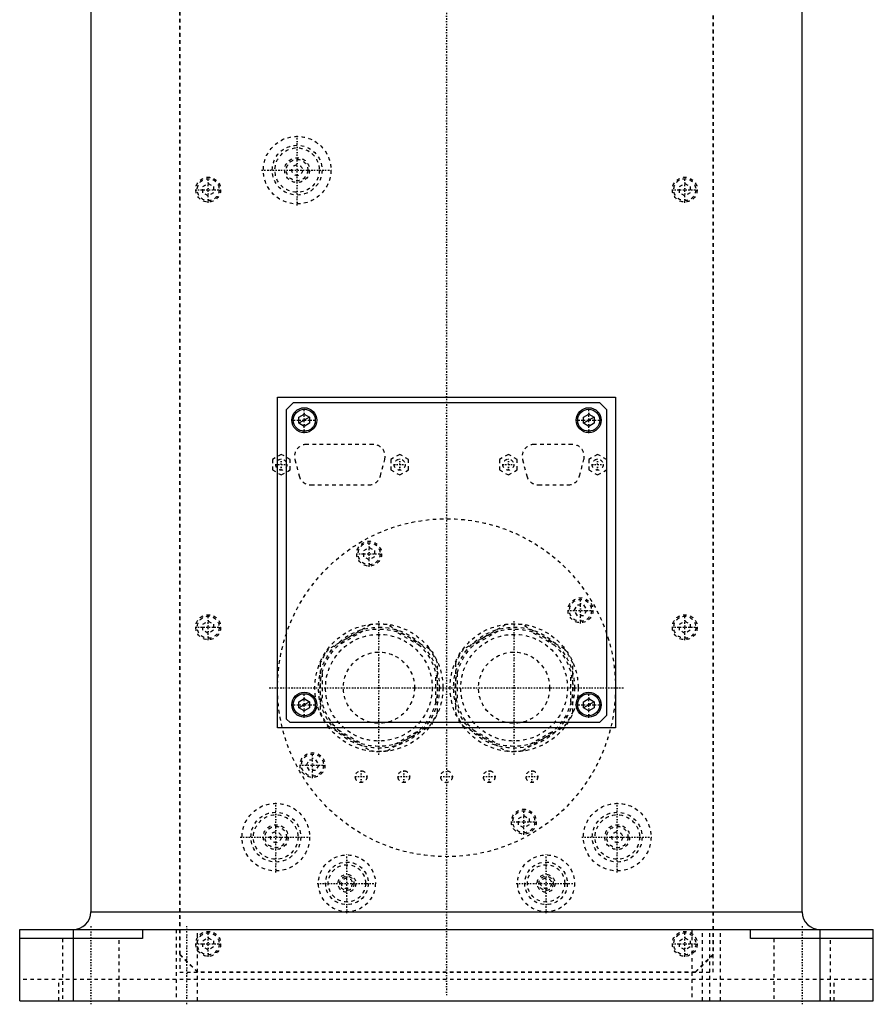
# Model space of a CAD drawing. Extents: x -120 to 120, y -1 to 1172.
# Tile 1 of 11: x -120 to 120, y -1 to 276. Entities that reach past the tile are written whole.
import ezdxf

# ---------------------------------------------------------------- set-up
doc = ezdxf.new("R2010")
doc.units = 0
doc.linetypes.add('CENTER', pattern=[1.5, 0.45, -0.5, 0.05, -0.5])
doc.linetypes.add('DASHED', pattern=[2, 1, -1])
for name, color, linetype in [('AM_0', 7, 'CONTINUOUS'), ('AM_10', 7, 'CONTINUOUS'), ('AM_3', 7, 'DASHED'), ('AM_7', 7, 'CENTER')]:
    doc.layers.add(name, color=color, linetype=linetype)

msp = doc.modelspace()

# ---------------------------------------------------------------- linework, layer by layer
at = {"layer": 'AM_0', "color": 7, "linetype": 'CONTINUOUS'}
for p, q in [((-100, 363), (-100, 25)), ((100, 25), (100, 363)), ((-47.5, 169.7), (47.5, 169.7)), ((-47.5, 76.7), (-47.5, 169.7)), ((47.5, 169.7), (47.5, 76.7)), ((-45, 166.2), (-43, 168.2)), ((-45, 79.2), (-45, 166.2)), ((-43, 168.2), (43, 168.2)), ((43, 168.2), (45, 166.2)), ((45, 166.2), (45, 80.2)), ((-41.5, 164.07), (-40, 164.93)), ((-41.5, 162.33), (-41.5, 164.07)), ((-40, 164.93), (-38.5, 164.07)), ((-38.5, 164.07), (-38.5, 162.33)), ((38.5, 164.07), (40, 164.93)), ((38.5, 162.33), (38.5, 164.07)), ((40, 164.93), (41.5, 164.07)), ((41.5, 164.07), (41.5, 162.33)), ((-40, 161.47), (-41.5, 162.33)), ((-38.5, 162.33), (-40, 161.47)), ((40, 161.47), (38.5, 162.33)), ((41.5, 162.33), (40, 161.47)), ((-41.5, 84.07), (-40, 84.93)), ((-41.5, 82.33), (-41.5, 84.07)), ((-40, 84.93), (-38.5, 84.07)), ((-38.5, 84.07), (-38.5, 82.33)), ((38.5, 84.07), (40, 84.93)), ((38.5, 82.33), (38.5, 84.07)), ((40, 84.93), (41.5, 84.07)), ((41.5, 84.07), (41.5, 82.33)), ((-40, 81.47), (-41.5, 82.33)), ((-38.5, 82.33), (-40, 81.47)), ((40, 81.47), (38.5, 82.33)), ((41.5, 82.33), (40, 81.47)), ((-44, 78.2), (-45, 79.2)), ((43, 78.2), (-44, 78.2)), ((45, 80.2), (43, 78.2)), ((47.5, 76.7), (-47.5, 76.7)), ((-100, 25), (100, 25)), ((-120, 20), (120, 20)), ((-120, 0), (-120, 20)), ((-105, 20), (-105, 0)), ((-85.5, 20), (-85.5, 17.5)), ((85.5, 17.5), (85.5, 20)), ((105, 20), (105, 0)), ((120, 0), (120, 20)), ((-85.5, 17.5), (-120, 17.5)), ((120, 17.5), (85.5, 17.5)), ((-120, 0), (120, 0))]:
    msp.add_line(p, q, dxfattribs=at)
for centre, radius in [((-40, 163.2), 3.5), ((-40, 163.2), 3.1), ((40, 163.2), 3.5), ((40, 163.2), 3.1), ((-40, 83.2), 3.5), ((-40, 83.2), 3.1), ((40, 83.2), 3.5), ((40, 83.2), 3.1)]:
    msp.add_circle(centre, radius, dxfattribs=at)
for centre, start, end in [((-105, 25), 270, 0), ((105, 25), 180, 270)]:
    msp.add_arc(centre, 5, start, end, dxfattribs=at)
at = {"layer": 'AM_10', "color": 7, "linetype": 'CONTINUOUS'}
for p, q in [((-38.5, 164.07), (-41.5, 162.33)), ((41.5, 164.07), (38.5, 162.33)), ((-38.5, 84.07), (-41.5, 82.33)), ((41.5, 84.07), (38.5, 82.33))]:
    msp.add_line(p, q, dxfattribs=at)
at = {"layer": 'AM_3', "color": 6, "linetype": 'DASHED'}
for p, q in [((-75, 320), (-75, 8)), ((-74.95, 13.05), (-74.95, 318.95)), ((74.95, 318.95), (74.95, 13.05)), ((75, 8), (75, 320)), ((-68.5, 228.87), (-67, 229.73)), ((-68.5, 227.13), (-68.5, 228.87)), ((-67, 226.27), (-68.5, 227.13)), ((-67, 229.73), (-65.5, 228.87)), ((-65.5, 227.13), (-67, 226.27)), ((-65.5, 228.87), (-65.5, 227.13)), ((65.5, 228.87), (67, 229.73)), ((65.5, 227.13), (65.5, 228.87)), ((67, 226.27), (65.5, 227.13)), ((67, 229.73), (68.5, 228.87)), ((68.5, 227.13), (67, 226.27)), ((68.5, 228.87), (68.5, 227.13)), ((-20.66, 156.4), (-39.34, 156.4)), ((35.34, 156.4), (24.66, 156.4)), ((-46.45, 153.59), (-48.95, 152.14)), ((-43.95, 152.14), (-46.45, 153.59)), ((-13.15, 153.59), (-15.65, 152.14)), ((-10.65, 152.14), (-13.15, 153.59)), ((17.4, 153.59), (14.9, 152.14)), ((19.9, 152.14), (17.4, 153.59)), ((42.5, 153.59), (40, 152.14)), ((45, 152.14), (42.5, 153.59)), ((-48.95, 152.14), (-48.95, 149.26)), ((-43.95, 149.26), (-43.95, 152.14)), ((-42.63, 152.13), (-41.42, 147.53)), ((-18.58, 147.53), (-17.37, 152.13)), ((-15.65, 152.14), (-15.65, 149.26)), ((-10.65, 149.26), (-10.65, 152.14)), ((14.9, 152.14), (14.9, 149.26)), ((19.9, 149.26), (19.9, 152.14)), ((21.37, 152.13), (22.58, 147.53)), ((37.42, 147.53), (38.63, 152.13)), ((40, 152.14), (40, 149.26)), ((-48.95, 149.26), (-46.45, 147.81)), ((-46.45, 147.81), (-43.95, 149.26)), ((-15.65, 149.26), (-13.15, 147.81)), ((-13.15, 147.81), (-10.65, 149.26)), ((14.9, 149.26), (17.4, 147.81)), ((17.4, 147.81), (19.9, 149.26)), ((40, 149.26), (42.5, 147.81)), ((42.5, 147.81), (45, 149.26)), ((-38.13, 145), (-21.87, 145)), ((25.87, 145), (34.13, 145)), ((-23.25, 126.54), (-21.75, 127.4)), ((-21.75, 127.4), (-20.25, 126.54)), ((-23.25, 124.81), (-23.25, 126.54)), ((-21.75, 123.94), (-23.25, 124.81)), ((-20.25, 124.81), (-21.75, 123.94)), ((-20.25, 126.54), (-20.25, 124.81)), ((35.94, 109.75), (36.81, 111.25)), ((36.81, 111.25), (38.54, 111.25)), ((38.54, 111.25), (39.4, 109.75)), ((36.81, 108.25), (35.94, 109.75)), ((38.54, 108.25), (36.81, 108.25)), ((39.4, 109.75), (38.54, 108.25)), ((-68.5, 105.87), (-67, 106.73)), ((-68.5, 104.13), (-68.5, 105.87)), ((-67, 106.73), (-65.5, 105.87)), ((-65.5, 105.87), (-65.5, 104.13)), ((-21.3, 105.73), (-33.2, 98.85)), ((-4.8, 98.85), (-16.7, 105.73)), ((16.7, 105.73), (4.8, 98.85)), ((33.2, 98.85), (21.3, 105.73)), ((65.5, 105.87), (67, 106.73)), ((65.5, 104.13), (65.5, 105.87)), ((67, 106.73), (68.5, 105.87)), ((68.5, 105.87), (68.5, 104.13)), ((-67, 103.27), (-68.5, 104.13)), ((-65.5, 104.13), (-67, 103.27)), ((-23.51, 103.87), (-30.49, 99.84)), ((-7.51, 99.84), (-14.49, 103.87)), ((14.49, 103.87), (7.51, 99.84)), ((30.49, 99.84), (23.51, 103.87)), ((67, 103.27), (65.5, 104.13)), ((68.5, 104.13), (67, 103.27)), ((-35.5, 94.88), (-35.5, 81.12)), ((-2.5, 81.12), (-2.5, 94.88)), ((2.5, 94.88), (2.5, 81.12)), ((35.5, 81.12), (35.5, 94.88)), ((-35, 92.03), (-35, 83.97)), ((-3, 83.97), (-3, 92.03)), ((3, 92.03), (3, 83.97)), ((35, 83.97), (35, 92.03)), ((-33.2, 77.15), (-21.3, 70.27)), ((-30.49, 76.16), (-23.51, 72.13)), ((-16.7, 70.27), (-4.8, 77.15)), ((-14.49, 72.13), (-7.51, 76.16)), ((4.8, 77.15), (16.7, 70.27)), ((7.51, 76.16), (14.49, 72.13)), ((21.3, 70.27), (33.2, 77.15)), ((23.51, 72.13), (30.49, 76.16)), ((-39.4, 66.25), (-38.54, 67.75)), ((-38.54, 67.75), (-36.81, 67.75)), ((-36.81, 67.75), (-35.94, 66.25)), ((-38.54, 64.75), (-39.4, 66.25)), ((-36.81, 64.75), (-38.54, 64.75)), ((-35.94, 66.25), (-36.81, 64.75)), ((20.25, 51.19), (21.75, 52.06)), ((20.25, 49.46), (20.25, 51.19)), ((21.75, 52.06), (23.25, 51.19)), ((23.25, 51.19), (23.25, 49.46)), ((21.75, 48.6), (20.25, 49.46)), ((23.25, 49.46), (21.75, 48.6)), ((-76, 20), (-76, 0)), ((-70, 0), (-70, 20)), ((69, 20), (69, 0)), ((72, 0), (72, 20)), ((74, 0), (74, 20)), ((77, 0), (77, 20)), ((-108, 17.5), (-108, 0)), ((-92, 0), (-92, 17.5)), ((-68.5, 16.87), (-67, 17.73)), ((-68.5, 15.13), (-68.5, 16.87)), ((-67, 17.73), (-65.5, 16.87)), ((-65.5, 16.87), (-65.5, 15.13)), ((65.5, 16.87), (67, 17.73)), ((65.5, 15.13), (65.5, 16.87)), ((67, 17.73), (68.5, 16.87)), ((68.5, 16.87), (68.5, 15.13)), ((92, 17.5), (92, 0)), ((108, 0), (108, 17.5)), ((-67, 14.27), (-68.5, 15.13)), ((-65.5, 15.13), (-67, 14.27)), ((67, 14.27), (65.5, 15.13)), ((68.5, 15.13), (67, 14.27)), ((-70, 8), (-75, 13)), ((-69.95, 8.05), (-74.95, 13.05)), ((74.95, 13.05), (69.95, 8.05)), ((75, 13), (70, 8)), ((120, 6), (-120, 6)), ((-108.97, 0), (-108.97, 6)), ((-75, 8), (75, 8)), ((69.95, 8.05), (-69.95, 8.05)), ((108.97, 0), (108.97, 6))]:
    msp.add_line(p, q, dxfattribs=at)
for centre, radius in [((-42, 233.5), 9.5), ((-42, 233.5), 7), ((-42, 233.5), 6.25), ((-42, 233.5), 3.5), ((-42, 233.5), 3), ((-42, 233.5), 1.5), ((-67, 228), 3.5), ((-67, 228), 3.1), ((67, 228), 3.5), ((67, 228), 3.1), ((-46.45, 150.7), 1.55), ((-13.15, 150.7), 1.55), ((17.4, 150.7), 1.55), ((42.5, 150.7), 1.55), ((0, 88), 47.5), ((-21.75, 125.67), 3.5), ((-21.75, 125.67), 3.1), ((37.67, 109.75), 3.5), ((37.67, 109.75), 3.1), ((-67, 105), 3.5), ((-67, 105), 3.1), ((67, 105), 3.5), ((67, 105), 3.1), ((-19, 88), 18), ((19, 88), 18), ((-19, 88), 17), ((-19, 88), 16.5), ((-19, 88), 15), ((19, 88), 17), ((19, 88), 16.5), ((19, 88), 15), ((-19, 88), 10), ((19, 88), 10), ((-37.67, 66.25), 3.5), ((-37.67, 66.25), 3.1), ((-24, 63), 1.65), ((-12, 63), 1.65), ((0, 63), 1.65), ((12, 63), 1.65), ((24, 63), 1.65), ((-48, 46), 9.5), ((48, 46), 9.5), ((-48, 46), 7), ((21.75, 50.33), 3.5), ((21.75, 50.33), 3.1), ((48, 46), 7), ((-48, 46), 6.25), ((48, 46), 6.25), ((-48, 46), 3.5), ((-48, 46), 3), ((-48, 46), 1.5), ((48, 46), 3.5), ((48, 46), 3), ((48, 46), 1.5), ((-28, 33), 8), ((-28, 33), 6), ((28, 33), 8), ((28, 33), 6), ((-28, 33), 5.25), ((28, 33), 5.25), ((-28, 33), 2.5), ((-28, 33), 2), ((-28, 33), 1.5), ((28, 33), 2.5), ((28, 33), 2), ((28, 33), 1.5), ((-67, 16), 3.5), ((67, 16), 3.5), ((-67, 16), 3.1), ((67, 16), 3.1)]:
    msp.add_circle(centre, radius, dxfattribs=at)
for centre, radius, start, end in [((-39.34, 153), 3.4, 90, 194.7436), ((-20.66, 153), 3.4, 345.2564, 90), ((24.66, 153), 3.4, 90, 194.7436), ((35.34, 153), 3.4, 345.2564, 90), ((-38.13, 148.4), 3.4, 194.7436, 270), ((-21.87, 148.4), 3.4, 270, 345.2564), ((25.87, 148.4), 3.4, 194.7436, 270), ((34.13, 148.4), 3.4, 270, 345.2564), ((-19, 88), 17.87, 82.6199, 97.3801), ((19, 88), 17.87, 82.6199, 97.3801), ((-19, 88), 17.87, 142.6199, 157.3801), ((-19, 88), 17.87, 22.6199, 37.3801), ((19, 88), 17.87, 142.6199, 157.3801), ((19, 88), 17.87, 22.6199, 37.3801), ((-19, 88), 17.88, 202.6199, 217.3801), ((-19, 88), 17.87, 322.6199, 337.3801), ((19, 88), 17.88, 202.6199, 217.3801), ((19, 88), 17.87, 322.6199, 337.3801), ((-19, 88), 17.87, 262.6199, 277.3801), ((19, 88), 17.87, 262.6199, 277.3801)]:
    msp.add_arc(centre, radius, start, end, dxfattribs=at)
at = {"layer": 'AM_7', "color": 4, "linetype": 'CENTER'}
for p, q in [((0, 406.4), (0, 1.6)), ((-42, 223.53), (-42, 243.47)), ((-51.98, 233.5), (-32.02, 233.5)), ((-67, 224.32), (-67, 231.68)), ((67, 224.32), (67, 231.68)), ((-70.67, 228), (-63.33, 228)), ((63.33, 228), (70.67, 228)), ((-40, 159.53), (-40, 166.88)), ((40, 159.53), (40, 166.88)), ((-43.67, 163.2), (-36.33, 163.2)), ((36.33, 163.2), (43.67, 163.2)), ((-46.45, 149.07), (-46.45, 152.33)), ((-13.15, 149.07), (-13.15, 152.33)), ((17.4, 149.07), (17.4, 152.33)), ((42.5, 149.07), (42.5, 152.33)), ((-48.08, 150.7), (-44.82, 150.7)), ((-14.78, 150.7), (-11.52, 150.7)), ((15.77, 150.7), (19.03, 150.7)), ((40.87, 150.7), (44.13, 150.7)), ((-21.75, 122), (-21.75, 129.35)), ((-25.43, 125.67), (-18.08, 125.67)), ((37.67, 106.08), (37.67, 113.42)), ((-67, 101.33), (-67, 108.67)), ((34, 109.75), (41.35, 109.75)), ((67, 101.33), (67, 108.67)), ((-19, 69.1), (-19, 106.9)), ((19, 69.1), (19, 106.9)), ((-70.67, 105), (-63.33, 105)), ((63.33, 105), (70.67, 105)), ((-49.88, 88), (49.88, 88)), ((-40, 79.53), (-40, 86.88)), ((40, 79.53), (40, 86.88)), ((-43.67, 83.2), (-36.33, 83.2)), ((36.33, 83.2), (43.67, 83.2)), ((-37.67, 62.58), (-37.67, 69.93)), ((-41.35, 66.25), (-34, 66.25)), ((-24, 61.27), (-24, 64.73)), ((-12, 61.27), (-12, 64.73)), ((12, 61.27), (12, 64.73)), ((24, 61.27), (24, 64.73)), ((-25.73, 63), (-22.27, 63)), ((-13.73, 63), (-10.27, 63)), ((-1.73, 63), (1.73, 63)), ((10.27, 63), (13.73, 63)), ((22.27, 63), (25.73, 63)), ((-48, 36.02), (-48, 55.98)), ((48, 36.02), (48, 55.98)), ((21.75, 46.65), (21.75, 54)), ((18.07, 50.33), (25.43, 50.33)), ((-57.98, 46), (-38.02, 46)), ((38.02, 46), (57.98, 46)), ((-28, 24.6), (-28, 41.4)), ((28, 24.6), (28, 41.4)), ((-36.4, 33), (-19.6, 33)), ((19.6, 33), (36.4, 33)), ((-100, 21), (-100, -1)), ((-73, -1), (-73, 21)), ((-67, 12.32), (-67, 19.68)), ((67, 12.32), (67, 19.68)), ((100, 21), (100, -1)), ((-70.67, 16), (-63.33, 16)), ((63.33, 16), (70.67, 16))]:
    msp.add_line(p, q, dxfattribs=at)

doc.saveas('drawing.dxf')
